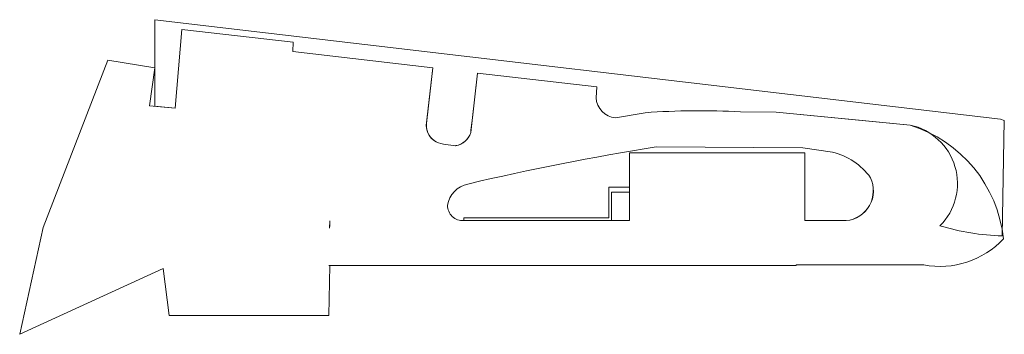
# Model space of a CAD drawing. Header units: millimetres. Extents: x -140780 to 266886, y -104422 to 233759.
# Tile 1 of 104: x -140780 to -57533, y -104422 to -77858. Entities that reach past the tile are written whole.
import ezdxf

# ---------------------------------------------------------------- set-up
doc = ezdxf.new("R2010")
doc.units = ezdxf.units.MM
doc.header["$MEASUREMENT"] = 0
doc.layers.add('Zagospodarowanie - Teren', color=7, linetype='Continuous')
doc.layers.add('Zagospodarowanie - Teren_Nr_pióra__53', color=54, linetype='Continuous', lineweight=15)

# ---------------------------------------------------------------- blocks, each defined once
blk = doc.blocks.new('Siatka_1', base_point=(-140780, -104422))
at = {"layer": 'Zagospodarowanie - Teren_Nr_pióra__53', "linetype": 'Continuous', "flags": 128}
for points in [[(-140780, -104422), (-128641, -98855), (-128142, -102838), (-114640, -102835), (-114558, -98613), (-114640, -98612), (-114640, -98610), (-105220, -98613), (-89086, -98611), (-86976, -98610), (-75131, -98610), (-75131, -98568), (-64336, -98568, 0.254656), (-57608, -96365, 0.299731), (-65485, -86755), (-76818, -85665), (-79829, -85624, 0.030113), (-87905, -85711), (-90418, -86135), (-90412, -86131, -0.374876), (-92046, -84446), (-91975, -83533), (-102067, -82364), (-102648, -87389, -0.279341), (-103921, -88496, -0.073748), (-105568, -88178, -0.269031), (-106405, -86799), (-105837, -81934), (-117687, -80552), (-117649, -79760), (-127080, -78676), (-127635, -85339), (-129819, -85116), (-129363, -81926), (-133329, -81262), (-138795, -95413)], [(-103241, -94826, -0.432369), (-104612, -93522, -0.307883), (-102887, -91735, -0.018746), (-86976, -88606), (-74558, -88664), (-72068, -89050, -0.181967), (-68850, -91196, -0.523131), (-70896, -94826), (-74394, -94826), (-74394, -89088), (-89236, -89088), (-89236, -94826), (-102887, -94826)]]:
    blk.add_lwpolyline(points, format="xyb", close=True, dxfattribs=at)
blk.add_lwpolyline([(-114579, -95463), (-114566, -94837), (-114566, -95210)], close=True, dxfattribs=at)
blk = doc.blocks.new('Siatka_2', base_point=(-104612, -93522))
at = {"layer": 'Zagospodarowanie - Teren_Nr_pióra__53', "linetype": 'Continuous', "flags": 128}
blk.add_lwpolyline([(-104612, -93522, 0.432369), (-103241, -94826), (-103241, -94586), (-90976, -94586), (-90976, -92010), (-89236, -92010), (-89236, -89088), (-74394, -89088), (-74393, -94826), (-70896, -94826, 0.516091), (-68850, -91196, 0.181967), (-72068, -89050), (-74558, -88664), (-86976, -88606, 0.018746), (-102887, -91735, 0.31157)], format="xyb", close=True, dxfattribs=at)
blk = doc.blocks.new('Siatka_3', base_point=(-129355, -77858))
at = {"layer": 'Zagospodarowanie - Teren_Nr_pióra__53', "linetype": 'Continuous', "flags": 128}
blk.add_lwpolyline([(-129355, -77858), (-129355, -85163), (-127635, -85339), (-127080, -78676), (-117649, -79760), (-117687, -80552), (-105837, -81934), (-106354, -86367, 0.343223), (-105568, -88178, 0.073748), (-103921, -88496, 0.002797), (-103903, -88493, 0.276328), (-102648, -87389), (-102625, -87196), (-102529, -86367), (-102067, -82364), (-91975, -83533), (-92046, -84446, 0.374876), (-90412, -86131), (-90418, -86135), (-87905, -85711, -0.030113), (-79829, -85624), (-76818, -85665), (-69518, -86367), (-65485, -86755, -0.593521), (-62971, -95267, 0.062301), (-57707, -96120), (-57533, -86367), (-57843, -86252)], format="xyb", close=True, dxfattribs=at)
blk = doc.blocks.new('Siatka_6', base_point=(-89236, -92411))
at = {"layer": 'Zagospodarowanie - Teren_Nr_pióra__53', "linetype": 'Continuous', "flags": 128}
blk.add_lwpolyline([(-89236, -92411), (-89236, -94826), (-90736, -94826), (-90736, -92411)], close=True, dxfattribs=at)

msp = doc.modelspace()

# ---------------------------------------------------------------- block references
at = {"layer": 'Zagospodarowanie - Teren', "color": 54, "lineweight": 15}
for name, p in [('Siatka_3', (-129355, -77858)), ('Siatka_1', (-140780, -104422)), ('Siatka_2', (-104612, -93522)), ('Siatka_6', (-89236, -92411))]:
    msp.add_blockref(name, p, dxfattribs=at)

doc.saveas('drawing.dxf')
